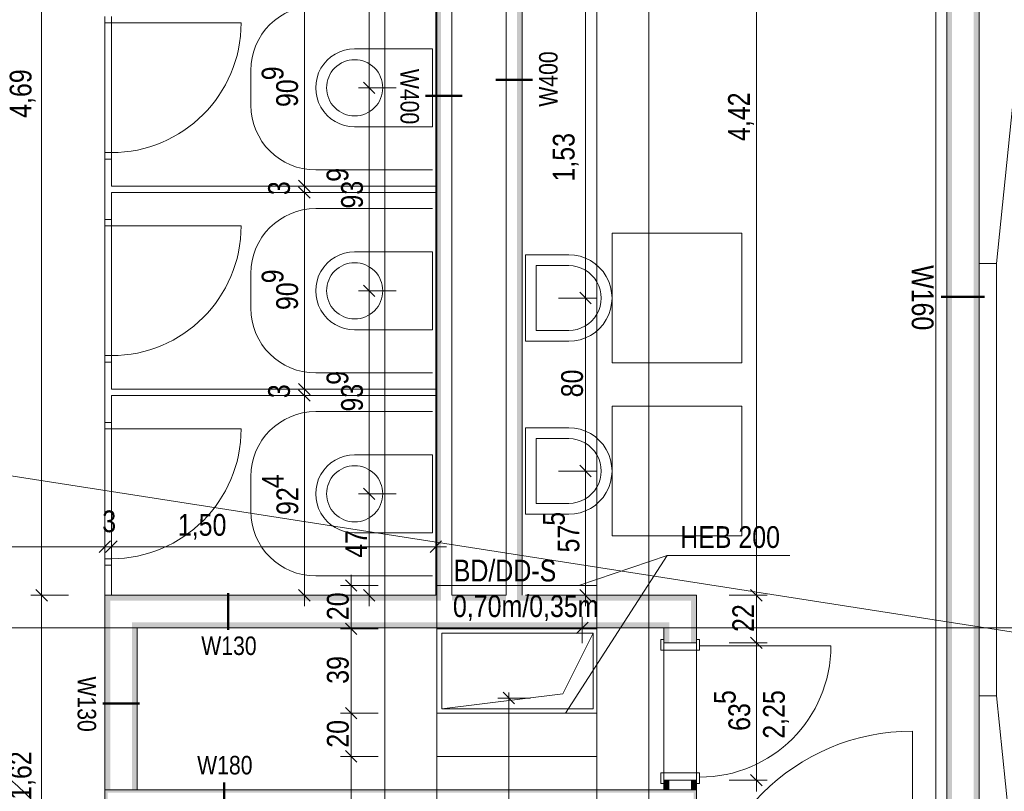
# Model space of a CAD drawing. Extents: x -620 to 300, y 62 to 1112.
# Tile 167 of 200: x -376 to -285, y 663 to 735. Entities that reach past the tile are written whole.
import ezdxf
from ezdxf.lldxf.tags import DXFTag

# ---------------------------------------------------------------- set-up
doc = ezdxf.new("R2010")
doc.units = 0
doc.layers.get('0').update_dxf_attribs({"lineweight": 13})
for name, color, linetype, lineweight, true_color in [('00 -Bauelemente -Gipskarton', 7, 'Continuous', 9, 0xff7fe6), ('30 -34 Innenwände- 2 nichttragend', 7, 'Continuous', 18, 0xff7fe6), ('30 -34 Innenwände- 4 Türen_Fenster', 9, 'Continuous', 15, 0x808080), ('30 -35 Decken- 11 Durchbruch', 5, 'Continuous', 15, 0x0000ff), ('60 -61 Ausstattung -1 Möbel -verdeckt', 9, 'grob-A06CPVLVL0', 13, 0x808080), ('60- 61 allgemeine Ausstattung- 1 Möbel', 9, 'Continuous', 9, 0x808080), ('70 -72 Beschriftung- 1 Beschriftung allgemein', 7, 'Continuous', 9, 0xff6633), ('70 -75 Raumstempel-2 Verweislinie', 3, 'Continuous', 9, 0x00ff00), ('70 -76 Bemaßung- 2 Allgemein', 9, 'Continuous', 5, 0x808080)]:
    doc.layers.add(name, color=color, linetype=linetype, lineweight=lineweight, true_color=true_color)
for name, color, linetype, lineweight in [('30 -35 Decken- 1 Konstruktion-Träger- Stahl Hohlprofil', 7, 'grob-A06CPVLVL0', 9), ('40 -41 Abwasser_Wasser_Gas- 1 Abwasser + sanitäre Anlagen', 7, 'Continuous', 9), ('70 -71 Achsen- 1 Gebäudeachsen', 7, 'STRICHPUNKT2-A06CPVM0L0', 18), ('70 -75 Raumstempel- 3 Wandstempel', 7, 'Continuous', 50)]:
    doc.layers.add(name, color=color, linetype=linetype, lineweight=lineweight)
doc.styles.get("Standard").update_dxf_attribs({"font": 'ARIALN.TTF'})
tags = doc.linetypes.add('fein_strichliert-A06CPVLZL0', pattern=[4, 1, -2, 1]).pattern_tags.tags
tags[8:9] = [DXFTag(74, 4), DXFTag(75, 0), DXFTag(340, '0'), DXFTag(46, 0.0), DXFTag(50, 0.0), DXFTag(44, 0.0), DXFTag(45, 0.0)]
tags[6:7] = [DXFTag(74, 4), DXFTag(75, 0), DXFTag(340, '0'), DXFTag(46, 0.0), DXFTag(50, 0.0), DXFTag(44, 0.0), DXFTag(45, 0.0)]
tags[4:5] = [DXFTag(74, 4), DXFTag(75, 0), DXFTag(340, '0'), DXFTag(46, 0.0), DXFTag(50, 0.0), DXFTag(44, 0.0), DXFTag(45, 0.0)]
tags = doc.linetypes.add('grob-A06CPVLVL0', pattern=[14, 3, -8, 3]).pattern_tags.tags
tags[8:9] = [DXFTag(74, 4), DXFTag(75, 0), DXFTag(340, '0'), DXFTag(46, 0.0), DXFTag(50, 0.0), DXFTag(44, 0.0), DXFTag(45, 0.0)]
tags[6:7] = [DXFTag(74, 4), DXFTag(75, 0), DXFTag(340, '0'), DXFTag(46, 0.0), DXFTag(50, 0.0), DXFTag(44, 0.0), DXFTag(45, 0.0)]
tags[4:5] = [DXFTag(74, 4), DXFTag(75, 0), DXFTag(340, '0'), DXFTag(46, 0.0), DXFTag(50, 0.0), DXFTag(44, 0.0), DXFTag(45, 0.0)]
tags = doc.linetypes.add('STRICHPUNKT2-A06CPVM0L0', pattern=[12.7, 6.35, -3.175, 0, -3.175]).pattern_tags.tags
tags[10:11] = [DXFTag(74, 4), DXFTag(75, 0), DXFTag(340, '0'), DXFTag(46, 0.0), DXFTag(50, 0.0), DXFTag(44, 0.0), DXFTag(45, 0.0)]
tags[8:9] = [DXFTag(74, 4), DXFTag(75, 0), DXFTag(340, '0'), DXFTag(46, 0.0), DXFTag(50, 0.0), DXFTag(44, 0.0), DXFTag(45, 0.0)]
tags[6:7] = [DXFTag(74, 4), DXFTag(75, 0), DXFTag(340, '0'), DXFTag(46, 0.0), DXFTag(50, 0.0), DXFTag(44, 0.0), DXFTag(45, 0.0)]
tags[4:5] = [DXFTag(74, 4), DXFTag(75, 0), DXFTag(340, '0'), DXFTag(46, 0.0), DXFTag(50, 0.0), DXFTag(44, 0.0), DXFTag(45, 0.0)]

# ---------------------------------------------------------------- blocks, each defined once
blk = doc.blocks.new('Referenz-A06CPVM1L0')
at = {"layer": '00 -Bauelemente -Gipskarton', "color": 0, "linetype": 'Continuous', "lineweight": 0, "ltscale": 0.13}
for points in [[(-336.926, 680.914), (-336.926, 775.814), (-337.176, 681.164), (-337.176, 775.564)], [(-337.176, 681.164), (-337.176, 775.564), (-337.426, 681.414), (-337.426, 775.314)], [(-290.176, 770.614), (-290.176, 648.914), (-289.926, 770.614), (-289.926, 648.664)], [(-289.926, 770.614), (-289.926, 648.664), (-289.676, 770.614), (-289.676, 648.414)], [(-287.676, 770.614), (-287.676, 646.414), (-287.426, 770.614), (-287.426, 646.164)], [(-287.426, 770.614), (-287.426, 646.164), (-287.176, 770.614), (-287.176, 645.914)], [(-329.926, 770.314), (-329.926, 680.914), (-329.676, 770.064), (-329.676, 681.164)], [(-329.676, 770.064), (-329.676, 681.164), (-329.426, 769.814), (-329.426, 681.414)], [(-367.776, 663.414), (-367.776, 681.164), (-368.026, 663.414), (-368.026, 681.414)], [(-337.426, 681.414), (-368.026, 681.414), (-337.176, 681.164), (-367.776, 681.164)], [(-367.526, 663.414), (-367.526, 680.914), (-367.776, 663.414), (-367.776, 681.164)], [(-337.176, 681.164), (-367.776, 681.164), (-336.926, 680.914), (-367.526, 680.914)], [(-330.926, 681.414), (-335.926, 681.414), (-330.926, 681.164), (-335.926, 681.164)], [(-330.926, 681.164), (-335.926, 681.164), (-330.926, 680.914), (-335.926, 680.914)], [(-329.676, 681.164), (-329.926, 680.914), (-313.576, 681.164), (-313.826, 680.914)], [(-329.426, 681.414), (-329.676, 681.164), (-313.326, 681.414), (-313.576, 681.164)], [(-313.576, 681.164), (-313.826, 680.914), (-313.576, 677.014), (-313.826, 677.014)], [(-313.326, 681.414), (-313.576, 681.164), (-313.326, 677.014), (-313.576, 677.014)], [(-365.276, 663.414), (-365.276, 678.664), (-365.526, 663.414), (-365.526, 678.914)], [(-315.826, 678.914), (-365.526, 678.914), (-316.076, 678.664), (-365.276, 678.664)], [(-365.026, 663.414), (-365.026, 678.414), (-365.276, 663.414), (-365.276, 678.664)], [(-316.076, 678.664), (-365.276, 678.664), (-316.326, 678.414), (-365.026, 678.414)], [(-316.076, 678.664), (-316.326, 678.414), (-316.076, 677.014), (-316.326, 677.014)], [(-315.826, 678.914), (-316.076, 678.664), (-315.826, 677.014), (-316.076, 677.014)], [(-316.076, 664.314), (-316.326, 664.314), (-316.076, 663.414), (-316.326, 663.414)], [(-315.826, 664.314), (-316.076, 664.314), (-315.826, 663.414), (-316.076, 663.414)], [(-313.576, 664.314), (-313.826, 664.314), (-313.576, 663.414), (-313.826, 663.414)], [(-313.326, 664.314), (-313.576, 664.314), (-313.326, 663.414), (-313.576, 663.414)], [(-367.776, 648.664), (-367.776, 663.164), (-368.026, 648.914), (-368.026, 663.414)], [(-313.326, 663.414), (-368.026, 663.414), (-313.576, 663.164), (-367.776, 663.164)], [(-313.326, 648.914), (-313.326, 663.414), (-313.576, 648.664), (-313.576, 663.164)]]:
    blk.add_solid(points, dxfattribs=at)
at = {"layer": '30 -34 Innenwände- 2 nichttragend', "color": 0, "linetype": 'Continuous', "ltscale": 0.18}
for p, q in [((-337.426, 775.314), (-337.426, 681.414)), ((-335.926, 775.314), (-335.926, 681.414)), ((-330.926, 681.414), (-330.926, 771.314)), ((-290.176, 648.914), (-290.176, 770.614)), ((-287.176, 645.914), (-287.176, 770.614)), ((-329.426, 681.414), (-329.426, 769.814)), ((-368.026, 721.764), (-368.026, 716.184)), ((-368.026, 721.764), (-367.426, 721.764)), ((-368.026, 721.764), (-367.426, 721.764)), ((-367.426, 721.764), (-367.426, 719.274)), ((-367.426, 719.274), (-337.426, 719.274)), ((-367.426, 718.674), (-337.426, 718.674)), ((-367.426, 718.674), (-367.426, 716.184)), ((-368.026, 716.184), (-367.426, 716.184)), ((-368.026, 716.184), (-367.426, 716.184)), ((-368.026, 702.984), (-368.026, 697.404)), ((-368.026, 702.984), (-367.426, 702.984)), ((-368.026, 702.984), (-367.426, 702.984)), ((-367.426, 702.984), (-367.426, 700.494)), ((-367.426, 700.494), (-337.426, 700.494)), ((-367.426, 699.894), (-337.426, 699.894)), ((-367.426, 699.894), (-367.426, 697.404)), ((-368.026, 697.404), (-367.426, 697.404)), ((-368.026, 697.404), (-367.426, 697.404)), ((-368.026, 684.204), (-368.026, 681.414)), ((-368.026, 684.204), (-367.426, 684.204)), ((-368.026, 684.204), (-367.426, 684.204)), ((-367.426, 684.204), (-367.426, 681.414)), ((-368.026, 681.414), (-337.426, 681.414)), ((-368.026, 681.414), (-368.026, 663.414)), ((-335.926, 681.414), (-330.926, 681.414)), ((-329.126, 681.414), (-313.326, 681.414)), ((-313.326, 681.414), (-313.326, 677.014)), ((-365.026, 678.414), (-316.326, 678.414)), ((-365.026, 678.414), (-365.026, 663.414)), ((-316.326, 678.414), (-316.326, 677.014)), ((-316.326, 677.014), (-316.326, 677.334)), ((-313.326, 677.014), (-313.326, 677.334)), ((-316.326, 664.314), (-316.326, 663.414)), ((-316.326, 664.314), (-316.326, 663.994)), ((-313.326, 664.314), (-313.326, 663.414)), ((-313.326, 664.314), (-313.326, 663.994)), ((-368.026, 663.414), (-313.326, 663.414)), ((-368.026, 663.414), (-368.026, 648.914)), ((-313.326, 663.414), (-313.326, 648.914))]:
    blk.add_line(p, q, dxfattribs=at)
at = {"layer": '30 -34 Innenwände- 4 Türen_Fenster', "color": 0}
for p, q in [((-368.026, 734.364), (-368.026, 734.964)), ((-367.426, 734.964), (-367.426, 734.364)), ((-367.426, 734.364), (-368.026, 734.364)), ((-368.026, 721.764), (-368.026, 722.364)), ((-368.026, 722.364), (-367.426, 722.364)), ((-367.426, 722.364), (-367.426, 721.764)), ((-367.426, 721.764), (-368.026, 721.764)), ((-368.026, 715.584), (-368.026, 716.184)), ((-368.026, 716.184), (-367.426, 716.184)), ((-367.426, 716.184), (-367.426, 715.584)), ((-367.426, 715.584), (-368.026, 715.584)), ((-368.026, 702.984), (-368.026, 703.584)), ((-368.026, 703.584), (-367.426, 703.584)), ((-367.426, 702.984), (-368.026, 702.984)), ((-367.426, 703.584), (-367.426, 702.984)), ((-368.026, 696.804), (-368.026, 697.404)), ((-368.026, 697.404), (-367.426, 697.404)), ((-367.426, 696.804), (-368.026, 696.804)), ((-367.426, 697.404), (-367.426, 696.804)), ((-368.026, 684.204), (-368.026, 684.804)), ((-368.026, 684.804), (-367.426, 684.804)), ((-367.426, 684.804), (-367.426, 684.204)), ((-367.426, 684.204), (-368.026, 684.204))]:
    blk.add_line(p, q, dxfattribs=at)
at = {"layer": '30 -34 Innenwände- 4 Türen_Fenster', "color": 0, "linetype": 'Continuous', "ltscale": 0.15}
for p, q in [((-368.026, 734.364), (-367.426, 734.364)), ((-368.026, 722.364), (-368.026, 734.364)), ((-368.026, 734.364), (-368.026, 722.364)), ((-367.426, 734.364), (-367.426, 722.364)), ((-367.426, 734.364), (-367.426, 722.364)), ((-367.426, 722.364), (-368.026, 722.364)), ((-368.026, 715.584), (-367.426, 715.584)), ((-368.026, 703.584), (-368.026, 715.584)), ((-368.026, 715.584), (-368.026, 703.584)), ((-367.426, 715.584), (-367.426, 703.584)), ((-367.426, 715.584), (-367.426, 703.584)), ((-367.426, 703.584), (-368.026, 703.584)), ((-368.026, 696.804), (-367.426, 696.804)), ((-368.026, 684.804), (-368.026, 696.804)), ((-368.026, 696.804), (-368.026, 684.804)), ((-367.426, 696.804), (-367.426, 684.804)), ((-367.426, 696.804), (-367.426, 684.804)), ((-367.426, 684.804), (-368.026, 684.804)), ((-316.326, 677.334), (-316.626, 677.334)), ((-316.626, 677.334), (-316.626, 676.334)), ((-316.326, 677.014), (-316.326, 677.334)), ((-313.326, 677.014), (-316.326, 677.014)), ((-313.026, 677.334), (-313.326, 677.334)), ((-313.326, 677.334), (-313.326, 677.014)), ((-313.026, 676.734), (-313.026, 677.334)), ((-313.026, 676.334), (-313.026, 676.734)), ((-316.626, 676.334), (-313.026, 676.334)), ((-316.626, 663.994), (-316.626, 664.994)), ((-316.626, 664.994), (-313.026, 664.994)), ((-313.026, 664.994), (-313.026, 664.594)), ((-316.326, 663.994), (-316.626, 663.994)), ((-313.326, 664.314), (-316.326, 664.314)), ((-316.326, 664.314), (-316.326, 663.994)), ((-313.326, 663.994), (-313.326, 664.314)), ((-313.026, 663.994), (-313.326, 663.994)), ((-313.026, 664.594), (-313.026, 663.994))]:
    blk.add_line(p, q, dxfattribs=at)
at = {"layer": '30 -34 Innenwände- 4 Türen_Fenster', "color": 0, "linetype": 'grob-A06CPVLVL0', "ltscale": 0.15}
for p, q in [((-367.426, 734.364), (-355.426, 734.364)), ((-367.426, 715.584), (-355.426, 715.584)), ((-367.426, 696.804), (-355.426, 696.804)), ((-316.326, 677.014), (-316.326, 664.314)), ((-313.326, 677.014), (-313.326, 664.314))]:
    blk.add_line(p, q, dxfattribs=at)
at = {"layer": '30 -34 Innenwände- 4 Türen_Fenster', "color": 0, "linetype": 'fein_strichliert-A06CPVLZL0', "ltscale": 0.15}
for p, q in [((-313.026, 676.734), (-300.886, 676.734)), ((-293.331, 649.214), (-293.331, 668.854))]:
    blk.add_line(p, q, dxfattribs=at)
at = {"layer": '30 -34 Innenwände- 4 Türen_Fenster', "color": 0, "linetype": 'grob-A06CPVLVL0', "ltscale": 0.15}
for centre in [(-367.426, 734.364), (-367.426, 715.584), (-367.426, 696.804)]:
    blk.add_ellipse(centre, major_axis=(0, -12), ratio=1, start_param=0, end_param=1.570796, dxfattribs=at)
at = {"layer": '30 -34 Innenwände- 4 Türen_Fenster', "color": 0, "linetype": 'fein_strichliert-A06CPVLZL0', "ltscale": 0.15}
for centre, major_axis in [((-313.026, 676.734), (0, -12.14)), ((-389.271, 649.214), (19.64, 0)), ((-293.331, 649.214), (0, 19.64))]:
    blk.add_ellipse(centre, major_axis=major_axis, ratio=1, start_param=0, end_param=1.570796, dxfattribs=at)
at = {"layer": '30 -35 Decken- 1 Konstruktion-Träger- Stahl Hohlprofil', "color": 0, "linetype": 'grob-A06CPVLVL0', "ltscale": 0.13}
for p, q in [((-342.126, 612.77), (-342.126, 771.67)), ((-337.326, 771.67), (-337.326, 612.77)), ((-322.526, 612.955), (-322.526, 771.855)), ((-317.726, 771.855), (-317.726, 612.955)), ((-337.326, 682.314), (-322.526, 682.314)), ((-337.326, 678.314), (-337.326, 682.314)), ((-322.526, 682.314), (-322.526, 678.314)), ((-322.526, 678.314), (-337.326, 678.314)), ((-337.326, 670.514), (-322.526, 670.514)), ((-337.326, 666.514), (-337.326, 670.514)), ((-322.526, 670.514), (-322.526, 666.514)), ((-322.526, 666.514), (-337.326, 666.514))]:
    blk.add_line(p, q, dxfattribs=at)
at = {"layer": '30 -35 Decken- 11 Durchbruch', "color": 0, "linetype": 'Continuous', "ltscale": 0.15}
for p, q in [((-336.876, 670.914), (-336.876, 677.914)), ((-336.876, 677.914), (-322.876, 677.914)), ((-322.876, 677.914), (-325.676, 672.314)), ((-322.876, 670.914), (-322.876, 677.914)), ((-325.676, 672.314), (-336.876, 670.914)), ((-336.876, 670.914), (-322.876, 670.914))]:
    blk.add_line(p, q, dxfattribs=at)
at = {"layer": '40 -41 Abwasser_Wasser_Gas- 1 Abwasser + sanitäre Anlagen', "color": 0, "linetype": 'Continuous', "ltscale": 0.13}
for p, q in [((-337.726, 731.964), (-344.926, 731.964)), ((-337.726, 724.764), (-337.726, 731.964)), ((-346.765, 730.202), (-346.576, 730.373)), ((-346.576, 730.373), (-346.371, 730.525)), ((-346.371, 730.525), (-346.152, 730.657)), ((-346.152, 730.657), (-345.921, 730.766)), ((-345.921, 730.766), (-345.681, 730.852)), ((-345.681, 730.852), (-345.434, 730.914)), ((-345.434, 730.914), (-345.181, 730.951)), ((-345.181, 730.951), (-344.926, 730.964)), ((-344.926, 730.964), (-344.671, 730.951)), ((-344.671, 730.951), (-344.419, 730.914)), ((-344.419, 730.914), (-344.172, 730.852)), ((-344.172, 730.852), (-343.931, 730.766)), ((-343.931, 730.766), (-343.701, 730.657)), ((-343.701, 730.657), (-343.482, 730.525)), ((-343.482, 730.525), (-343.277, 730.373)), ((-343.277, 730.373), (-343.088, 730.202)), ((-347.328, 729.359), (-347.219, 729.589)), ((-347.219, 729.589), (-347.088, 729.808)), ((-347.088, 729.808), (-346.936, 730.013)), ((-346.936, 730.013), (-346.765, 730.202)), ((-343.088, 730.202), (-342.916, 730.013)), ((-342.916, 730.013), (-342.764, 729.808)), ((-342.764, 729.808), (-342.633, 729.589)), ((-342.633, 729.589), (-342.524, 729.359)), ((-347.526, 728.364), (-347.514, 728.618)), ((-347.514, 728.618), (-347.476, 728.871)), ((-347.476, 728.871), (-347.414, 729.118)), ((-347.414, 729.118), (-347.328, 729.359)), ((-342.524, 729.359), (-342.438, 729.118)), ((-342.438, 729.118), (-342.376, 728.871)), ((-342.376, 728.871), (-342.339, 728.618)), ((-342.339, 728.618), (-342.326, 728.364)), ((-347.514, 728.109), (-347.526, 728.364)), ((-347.476, 727.856), (-347.514, 728.109)), ((-347.414, 727.609), (-347.476, 727.856)), ((-347.328, 727.369), (-347.414, 727.609)), ((-342.438, 727.609), (-342.524, 727.369)), ((-342.376, 727.856), (-342.438, 727.609)), ((-342.339, 728.109), (-342.376, 727.856)), ((-342.326, 728.364), (-342.339, 728.109)), ((-347.219, 727.138), (-347.328, 727.369)), ((-347.088, 726.919), (-347.219, 727.138)), ((-346.936, 726.714), (-347.088, 726.919)), ((-346.765, 726.525), (-346.936, 726.714)), ((-342.916, 726.714), (-343.088, 726.525)), ((-342.764, 726.919), (-342.916, 726.714)), ((-342.633, 727.138), (-342.764, 726.919)), ((-342.524, 727.369), (-342.633, 727.138)), ((-346.576, 726.354), (-346.765, 726.525)), ((-346.371, 726.202), (-346.576, 726.354)), ((-346.152, 726.071), (-346.371, 726.202)), ((-345.921, 725.962), (-346.152, 726.071)), ((-345.681, 725.876), (-345.921, 725.962)), ((-345.434, 725.814), (-345.681, 725.876)), ((-345.181, 725.776), (-345.434, 725.814)), ((-344.926, 725.764), (-345.181, 725.776)), ((-344.671, 725.776), (-344.926, 725.764)), ((-344.419, 725.814), (-344.671, 725.776)), ((-344.172, 725.876), (-344.419, 725.814)), ((-343.931, 725.962), (-344.172, 725.876)), ((-343.701, 726.071), (-343.931, 725.962)), ((-343.482, 726.202), (-343.701, 726.071)), ((-343.277, 726.354), (-343.482, 726.202)), ((-343.088, 726.525), (-343.277, 726.354)), ((-344.926, 724.764), (-337.726, 724.764)), ((-344.926, 713.184), (-337.726, 713.184)), ((-337.726, 713.184), (-337.726, 705.984)), ((-345.681, 712.072), (-345.921, 711.986)), ((-345.434, 712.134), (-345.681, 712.072)), ((-345.181, 712.171), (-345.434, 712.134)), ((-344.926, 712.184), (-345.181, 712.171)), ((-344.671, 712.171), (-344.926, 712.184)), ((-344.419, 712.134), (-344.671, 712.171)), ((-344.172, 712.072), (-344.419, 712.134)), ((-343.931, 711.986), (-344.172, 712.072)), ((-325.126, 712.914), (-329.126, 712.914)), ((-329.126, 712.914), (-329.126, 704.914)), ((-346.936, 711.233), (-347.088, 711.028)), ((-346.765, 711.422), (-346.936, 711.233)), ((-346.576, 711.593), (-346.765, 711.422)), ((-346.371, 711.745), (-346.576, 711.593)), ((-346.152, 711.877), (-346.371, 711.745)), ((-345.921, 711.986), (-346.152, 711.877)), ((-343.701, 711.877), (-343.931, 711.986)), ((-343.482, 711.745), (-343.701, 711.877)), ((-343.277, 711.593), (-343.482, 711.745)), ((-343.088, 711.422), (-343.277, 711.593)), ((-342.916, 711.233), (-343.088, 711.422)), ((-342.764, 711.028), (-342.916, 711.233)), ((-325.126, 711.914), (-328.126, 711.914)), ((-328.126, 711.914), (-328.126, 705.914)), ((-347.414, 710.338), (-347.476, 710.091)), ((-347.328, 710.579), (-347.414, 710.338)), ((-347.219, 710.809), (-347.328, 710.579)), ((-347.088, 711.028), (-347.219, 710.809)), ((-342.633, 710.809), (-342.764, 711.028)), ((-342.524, 710.579), (-342.633, 710.809)), ((-342.438, 710.338), (-342.524, 710.579)), ((-342.376, 710.091), (-342.438, 710.338)), ((-347.514, 709.838), (-347.526, 709.584)), ((-347.526, 709.584), (-347.514, 709.329)), ((-347.476, 710.091), (-347.514, 709.838)), ((-342.339, 709.838), (-342.376, 710.091)), ((-342.326, 709.584), (-342.339, 709.838)), ((-342.339, 709.329), (-342.326, 709.584)), ((-347.514, 709.329), (-347.476, 709.076)), ((-347.476, 709.076), (-347.414, 708.829)), ((-347.414, 708.829), (-347.328, 708.589)), ((-347.328, 708.589), (-347.219, 708.358)), ((-342.633, 708.358), (-342.524, 708.589)), ((-342.524, 708.589), (-342.438, 708.829)), ((-342.438, 708.829), (-342.376, 709.076)), ((-342.376, 709.076), (-342.339, 709.329)), ((-347.219, 708.358), (-347.088, 708.139)), ((-347.088, 708.139), (-346.936, 707.934)), ((-346.936, 707.934), (-346.765, 707.745)), ((-346.765, 707.745), (-346.576, 707.574)), ((-346.576, 707.574), (-346.371, 707.422)), ((-343.482, 707.422), (-343.277, 707.574)), ((-343.277, 707.574), (-343.088, 707.745)), ((-343.088, 707.745), (-342.916, 707.934)), ((-342.916, 707.934), (-342.764, 708.139)), ((-342.764, 708.139), (-342.633, 708.358)), ((-346.371, 707.422), (-346.152, 707.291)), ((-346.152, 707.291), (-345.921, 707.182)), ((-345.921, 707.182), (-345.681, 707.096)), ((-345.681, 707.096), (-345.434, 707.034)), ((-345.434, 707.034), (-345.181, 706.996)), ((-345.181, 706.996), (-344.926, 706.984)), ((-344.926, 706.984), (-344.671, 706.996)), ((-344.671, 706.996), (-344.419, 707.034)), ((-344.419, 707.034), (-344.172, 707.096)), ((-344.172, 707.096), (-343.931, 707.182)), ((-343.931, 707.182), (-343.701, 707.291)), ((-343.701, 707.291), (-343.482, 707.422)), ((-337.726, 705.984), (-344.926, 705.984)), ((-328.126, 705.914), (-325.126, 705.914)), ((-329.126, 704.914), (-325.126, 704.914)), ((-325.126, 696.914), (-329.126, 696.914)), ((-329.126, 696.914), (-329.126, 688.914)), ((-325.126, 695.914), (-328.126, 695.914)), ((-328.126, 695.914), (-328.126, 689.914)), ((-337.726, 694.404), (-344.926, 694.404)), ((-337.726, 687.204), (-337.726, 694.404)), ((-346.576, 692.813), (-346.371, 692.965)), ((-346.371, 692.965), (-346.152, 693.097)), ((-346.152, 693.097), (-345.921, 693.206)), ((-345.921, 693.206), (-345.681, 693.292)), ((-345.681, 693.292), (-345.434, 693.354)), ((-345.434, 693.354), (-345.181, 693.391)), ((-345.181, 693.391), (-344.926, 693.404)), ((-344.926, 693.404), (-344.671, 693.391)), ((-344.671, 693.391), (-344.419, 693.354)), ((-344.419, 693.354), (-344.172, 693.292)), ((-344.172, 693.292), (-343.931, 693.206)), ((-343.931, 693.206), (-343.701, 693.097)), ((-343.701, 693.097), (-343.482, 692.965)), ((-343.482, 692.965), (-343.277, 692.813)), ((-347.328, 691.799), (-347.219, 692.029)), ((-347.219, 692.029), (-347.088, 692.248)), ((-347.088, 692.248), (-346.936, 692.453)), ((-346.936, 692.453), (-346.765, 692.642)), ((-346.765, 692.642), (-346.576, 692.813)), ((-343.277, 692.813), (-343.088, 692.642)), ((-343.088, 692.642), (-342.916, 692.453)), ((-342.916, 692.453), (-342.764, 692.248)), ((-342.764, 692.248), (-342.633, 692.029)), ((-342.633, 692.029), (-342.524, 691.799)), ((-347.514, 691.058), (-347.476, 691.311)), ((-347.476, 691.311), (-347.414, 691.558)), ((-347.414, 691.558), (-347.328, 691.799)), ((-342.524, 691.799), (-342.438, 691.558)), ((-342.438, 691.558), (-342.376, 691.311)), ((-342.376, 691.311), (-342.339, 691.058)), ((-347.526, 690.804), (-347.514, 691.058)), ((-347.514, 690.549), (-347.526, 690.804)), ((-347.476, 690.296), (-347.514, 690.549)), ((-347.414, 690.049), (-347.476, 690.296)), ((-342.376, 690.296), (-342.438, 690.049)), ((-342.339, 690.549), (-342.376, 690.296)), ((-342.339, 691.058), (-342.326, 690.804)), ((-342.326, 690.804), (-342.339, 690.549)), ((-347.328, 689.809), (-347.414, 690.049)), ((-347.219, 689.578), (-347.328, 689.809)), ((-347.088, 689.359), (-347.219, 689.578)), ((-346.936, 689.154), (-347.088, 689.359)), ((-342.764, 689.359), (-342.916, 689.154)), ((-342.633, 689.578), (-342.764, 689.359)), ((-342.524, 689.809), (-342.633, 689.578)), ((-342.438, 690.049), (-342.524, 689.809)), ((-328.126, 689.914), (-325.126, 689.914)), ((-346.765, 688.965), (-346.936, 689.154)), ((-346.576, 688.794), (-346.765, 688.965)), ((-346.371, 688.642), (-346.576, 688.794)), ((-346.152, 688.511), (-346.371, 688.642)), ((-345.921, 688.402), (-346.152, 688.511)), ((-345.681, 688.316), (-345.921, 688.402)), ((-343.931, 688.402), (-344.172, 688.316)), ((-343.701, 688.511), (-343.931, 688.402)), ((-343.482, 688.642), (-343.701, 688.511)), ((-343.277, 688.794), (-343.482, 688.642)), ((-343.088, 688.965), (-343.277, 688.794)), ((-342.916, 689.154), (-343.088, 688.965)), ((-329.126, 688.914), (-325.126, 688.914)), ((-345.434, 688.254), (-345.681, 688.316)), ((-345.181, 688.216), (-345.434, 688.254)), ((-344.926, 688.204), (-345.181, 688.216)), ((-344.671, 688.216), (-344.926, 688.204)), ((-344.419, 688.254), (-344.671, 688.216)), ((-344.172, 688.316), (-344.419, 688.254)), ((-344.926, 687.204), (-337.726, 687.204))]:
    blk.add_line(p, q, dxfattribs=at)
for centre, major_axis in [((-344.926, 728.364), (0, 3.6)), ((-344.926, 709.584), (0, 3.6)), ((-325.126, 708.914), (0, -4)), ((-325.126, 708.914), (0, -3)), ((-325.126, 692.914), (0, -4)), ((-325.126, 692.914), (0, -3)), ((-344.926, 690.804), (0, 3.6))]:
    blk.add_ellipse(centre, major_axis=major_axis, ratio=1, start_param=0, end_param=3.141593, dxfattribs=at)
at = {"layer": '60 -61 Ausstattung -1 Möbel -verdeckt', "color": 0, "linetype": 'grob-A06CPVLVL0', "lineweight": -2, "ltscale": 0.13}
for p, q in [((-354.526, 726.764), (-354.526, 729.964)), ((-337.726, 720.764), (-348.526, 720.764)), ((-337.726, 717.184), (-348.526, 717.184)), ((-321.126, 702.914), (-321.126, 714.914)), ((-321.126, 714.914), (-309.126, 714.914)), ((-309.126, 714.914), (-309.126, 702.914)), ((-354.526, 711.184), (-354.526, 707.984)), ((-309.126, 702.914), (-321.126, 702.914)), ((-348.526, 701.984), (-337.726, 701.984)), ((-348.526, 698.404), (-337.726, 698.404)), ((-321.126, 686.914), (-321.126, 698.914)), ((-321.126, 698.914), (-309.126, 698.914)), ((-309.126, 698.914), (-309.126, 686.914)), ((-354.526, 689.204), (-354.526, 692.404)), ((-309.126, 686.914), (-321.126, 686.914)), ((-337.726, 683.204), (-348.526, 683.204))]:
    blk.add_line(p, q, dxfattribs=at)
for centre, major_axis in [((-348.526, 729.964), (0, 6)), ((-348.526, 726.764), (-6, 0)), ((-348.526, 711.184), (0, 6)), ((-348.526, 707.984), (-6, 0)), ((-348.526, 692.404), (0, 6)), ((-348.526, 689.204), (-6, 0))]:
    blk.add_ellipse(centre, major_axis=major_axis, ratio=1, start_param=0, end_param=1.570796, dxfattribs=at)
at = {"layer": '60- 61 allgemeine Ausstattung- 1 Möbel', "color": 0, "linetype": 'Continuous', "ltscale": 0.13}
for p, q in [((-285.576, 712.114), (-283.526, 732.008)), ((-287.176, 712.114), (-285.576, 712.114)), ((-287.176, 672.114), (-287.176, 712.114)), ((-285.576, 712.114), (-285.576, 672.114)), ((-285.576, 672.114), (-287.176, 672.114)), ((-285.576, 672.114), (-283.526, 652.219))]:
    blk.add_line(p, q, dxfattribs=at)
at = {"layer": '70 -71 Achsen- 1 Gebäudeachsen', "color": 0, "linetype": 'STRICHPUNKT2-A06CPVM0L0', "ltscale": 0.18}
blk.add_line((-291.176, 1084.554), (-291.176, 85.114), dxfattribs=at)
at = {"layer": '70 -72 Beschriftung- 1 Beschriftung allgemein', "color": 0, "linetype": 'Continuous', "ltscale": 0.13}
for q in [(-325.442, 670.514), (-324.206, 682.314), (-304.673, 685.11)]:
    blk.add_line((-316.025, 685.11), q, dxfattribs=at)
at = {"layer": '70 -75 Raumstempel- 3 Wandstempel', "color": 0, "linetype": 'Continuous', "ltscale": 0.5}
for p, q in [((-328.476, 729.114), (-331.876, 729.114)), ((-338.376, 727.614), (-334.976, 727.614)), ((-290.676, 709.014), (-286.676, 709.014)), ((-356.611, 678.214), (-356.611, 681.614)), ((-368.226, 671.414), (-364.826, 671.414)), ((-356.992, 664.114), (-356.992, 660.714))]:
    blk.add_line(p, q, dxfattribs=at)
at = {"layer": '70 -75 Raumstempel-2 Verweislinie', "color": 0, "linetype": 'Continuous', "ltscale": 0.13}
blk.add_line((-408.533, 697.413), (-250.464, 672.792), dxfattribs=at)
at = {"layer": '70 -76 Bemaßung- 2 Allgemein', "color": 0, "linetype": 'Continuous', "ltscale": 0.13}
for p, q in [((-373.876, 774.253), (-373.876, 682.474)), ((-307.776, 682.474), (-307.776, 768.753)), ((-343.576, 729.424), (-343.576, 746.083)), ((-323.576, 709.974), (-323.576, 738.453)), ((-349.576, 720.334), (-349.576, 736.393)), ((-343.576, 727.364), (-343.576, 729.424)), ((-343.576, 729.364), (-343.576, 727.303)), ((-341.076, 728.364), (-344.576, 728.364)), ((-341.076, 728.364), (-344.576, 728.364)), ((-343.576, 710.644), (-343.576, 727.303)), ((-349.576, 720.334), (-349.576, 721.394)), ((-349.576, 718.274), (-349.576, 720.334)), ((-349.576, 718.274), (-349.576, 720.334)), ((-349.576, 719.674), (-349.576, 717.613)), ((-349.576, 719.674), (-349.576, 717.613)), ((-347.076, 719.274), (-350.576, 719.274)), ((-347.076, 719.274), (-350.576, 719.274)), ((-347.076, 718.674), (-350.576, 718.674)), ((-347.076, 718.674), (-350.576, 718.674)), ((-349.576, 718.674), (-349.576, 719.274)), ((-349.576, 717.613), (-349.576, 716.553)), ((-349.576, 701.554), (-349.576, 717.613)), ((-343.576, 708.584), (-343.576, 710.644)), ((-343.576, 710.584), (-343.576, 708.523)), ((-341.076, 709.584), (-344.576, 709.584)), ((-341.076, 709.584), (-344.576, 709.584)), ((-323.576, 707.914), (-323.576, 709.974)), ((-323.576, 709.914), (-323.576, 707.853)), ((-343.576, 691.864), (-343.576, 708.523)), ((-326.076, 708.914), (-322.576, 708.914)), ((-326.076, 708.914), (-322.576, 708.914)), ((-323.576, 693.974), (-323.576, 707.853)), ((-349.576, 701.554), (-349.576, 702.614)), ((-349.576, 699.494), (-349.576, 701.554)), ((-349.576, 699.494), (-349.576, 701.554)), ((-347.076, 700.494), (-350.576, 700.494)), ((-347.076, 700.494), (-350.576, 700.494)), ((-349.576, 700.894), (-349.576, 698.833)), ((-349.576, 700.894), (-349.576, 698.833)), ((-349.576, 699.894), (-349.576, 700.494)), ((-347.076, 699.894), (-350.576, 699.894)), ((-347.076, 699.894), (-350.576, 699.894)), ((-349.576, 698.833), (-349.576, 697.773)), ((-349.576, 682.474), (-349.576, 698.833)), ((-323.576, 691.914), (-323.576, 693.974)), ((-323.576, 693.914), (-323.576, 691.853)), ((-326.076, 692.914), (-322.576, 692.914)), ((-326.076, 692.914), (-322.576, 692.914)), ((-343.576, 689.804), (-343.576, 691.864)), ((-343.576, 691.804), (-343.576, 689.743)), ((-323.576, 682.474), (-323.576, 691.853)), ((-341.076, 690.804), (-344.576, 690.804)), ((-341.076, 690.804), (-344.576, 690.804)), ((-343.576, 682.474), (-343.576, 689.743)), ((-368.026, 683.414), (-368.026, 686.914)), ((-368.026, 683.414), (-368.026, 686.914)), ((-367.426, 683.414), (-367.426, 686.914)), ((-367.426, 683.414), (-367.426, 686.914)), ((-337.426, 683.414), (-337.426, 686.914)), ((-369.087, 685.914), (-390.116, 685.914)), ((-369.087, 685.914), (-370.147, 685.914)), ((-367.026, 685.914), (-369.087, 685.914)), ((-367.026, 685.914), (-369.087, 685.914)), ((-368.426, 685.914), (-366.366, 685.914)), ((-368.426, 685.914), (-366.366, 685.914)), ((-367.426, 685.914), (-368.026, 685.914)), ((-366.366, 685.914), (-365.305, 685.914)), ((-338.487, 685.914), (-366.366, 685.914)), ((-336.426, 685.914), (-338.487, 685.914)), ((-345.243, 683.314), (-345.243, 681.253)), ((-373.876, 680.414), (-373.876, 682.474)), ((-373.876, 682.414), (-373.876, 680.353)), ((-349.576, 680.414), (-349.576, 682.474)), ((-342.743, 682.314), (-346.243, 682.314)), ((-343.576, 680.414), (-343.576, 682.474)), ((-323.576, 680.414), (-323.576, 682.474)), ((-307.776, 680.414), (-307.776, 682.474)), ((-307.776, 682.414), (-307.776, 680.353)), ((-371.376, 681.414), (-374.876, 681.414)), ((-371.376, 681.414), (-374.876, 681.414)), ((-347.076, 681.414), (-350.576, 681.414)), ((-345.243, 679.374), (-345.243, 681.253)), ((-341.076, 681.414), (-344.576, 681.414)), ((-326.076, 681.414), (-322.576, 681.414)), ((-310.276, 681.414), (-306.776, 681.414)), ((-310.276, 681.414), (-306.776, 681.414)), ((-373.876, 680.353), (-373.876, 649.974)), ((-307.776, 678.074), (-307.776, 680.353)), ((-345.243, 677.314), (-345.243, 679.374)), ((-345.243, 679.314), (-345.243, 677.253)), ((-323.876, 676.974), (-323.876, 679.414)), ((-323.876, 676.974), (-323.876, 679.414)), ((-324.937, 678.414), (-440.116, 678.414)), ((-323.376, 678.414), (-324.937, 678.414)), ((-323.346, 678.944), (-324.407, 677.883)), ((-324.407, 677.883), (-323.346, 678.944)), ((-324.376, 678.414), (-322.816, 678.414)), ((16.763, 678.414), (-322.816, 678.414)), ((-342.743, 678.314), (-346.243, 678.314)), ((-342.743, 678.314), (-346.243, 678.314)), ((-307.776, 676.014), (-307.776, 678.074)), ((-307.776, 678.014), (-307.776, 675.953)), ((-345.243, 671.574), (-345.243, 677.253)), ((-310.276, 677.014), (-306.776, 677.014)), ((-310.276, 677.014), (-306.776, 677.014)), ((-307.776, 665.374), (-307.776, 675.953)), ((-331.206, 672.444), (-330.145, 671.383)), ((-330.675, 672.414), (-330.675, 670.853)), ((-345.243, 669.514), (-345.243, 671.574)), ((-345.243, 671.514), (-345.243, 669.453)), ((-328.675, 671.914), (-331.675, 671.914)), ((-342.743, 670.514), (-346.243, 670.514)), ((-342.743, 670.514), (-346.243, 670.514)), ((-330.675, 614.674), (-330.675, 670.853)), ((-345.243, 667.574), (-345.243, 669.453)), ((-345.243, 665.514), (-345.243, 667.574)), ((-345.243, 667.514), (-345.243, 665.453)), ((-342.743, 666.514), (-346.243, 666.514)), ((-342.743, 666.514), (-346.243, 666.514)), ((-345.243, 614.674), (-345.243, 665.453)), ((-307.776, 663.314), (-307.776, 665.374)), ((-307.776, 665.314), (-307.776, 663.253)), ((-310.276, 664.314), (-306.776, 664.314)), ((-310.276, 664.314), (-306.776, 664.314))]:
    blk.add_line(p, q, dxfattribs=at)
at = {"layer": '70 -76 Bemaßung- 2 Allgemein', "color": 0, "linetype": 'Continuous', "lineweight": 20, "ltscale": 0.2}
for p, q in [((-343.046, 727.833), (-344.107, 728.894)), ((-344.107, 728.894), (-343.046, 727.833)), ((-349.046, 718.743), (-350.107, 719.804)), ((-349.046, 718.743), (-350.107, 719.804)), ((-350.107, 719.204), (-349.046, 718.143)), ((-350.107, 719.204), (-349.046, 718.143)), ((-343.046, 709.053), (-344.107, 710.114)), ((-344.107, 710.114), (-343.046, 709.053)), ((-323.046, 708.383), (-324.107, 709.444)), ((-324.107, 709.444), (-323.046, 708.383)), ((-349.046, 699.963), (-350.107, 701.024)), ((-349.046, 699.963), (-350.107, 701.024)), ((-350.107, 700.424), (-349.046, 699.363)), ((-350.107, 700.424), (-349.046, 699.363)), ((-323.046, 692.383), (-324.107, 693.444)), ((-324.107, 693.444), (-323.046, 692.383)), ((-343.046, 690.273), (-344.107, 691.334)), ((-344.107, 691.334), (-343.046, 690.273)), ((-367.496, 686.444), (-368.557, 685.383)), ((-367.496, 686.444), (-368.557, 685.383)), ((-367.957, 685.383), (-366.896, 686.444)), ((-367.957, 685.383), (-366.896, 686.444)), ((-336.896, 686.444), (-337.957, 685.383)), ((-345.774, 682.844), (-344.712, 681.783)), ((-374.407, 681.944), (-373.346, 680.883)), ((-373.346, 680.883), (-374.407, 681.944)), ((-349.046, 680.883), (-350.107, 681.944)), ((-343.046, 680.883), (-344.107, 681.944)), ((-323.046, 680.883), (-324.107, 681.944)), ((-307.246, 680.883), (-308.307, 681.944)), ((-308.307, 681.944), (-307.246, 680.883)), ((-344.712, 677.783), (-345.774, 678.844)), ((-345.774, 678.844), (-344.712, 677.783)), ((-307.246, 676.483), (-308.307, 677.544)), ((-308.307, 677.544), (-307.246, 676.483)), ((-344.712, 669.983), (-345.774, 671.044)), ((-345.774, 671.044), (-344.712, 669.983)), ((-344.712, 665.983), (-345.774, 667.044)), ((-345.774, 667.044), (-344.712, 665.983)), ((-307.246, 663.783), (-308.307, 664.844)), ((-308.307, 664.844), (-307.246, 663.783))]:
    blk.add_line(p, q, dxfattribs=at)
at = {"layer": '30 -35 Decken- 11 Durchbruch', "color": 0, "linetype": 'ByBlock', "ltscale": 0.15, "char_height": 2.01377, "attachment_point": 1}
for s, insert in [('{\\fArial Narrow;BD/DD-S}', (-335.759, 684.709)), ('{\\fArial Narrow;0,70m/0,35m}', (-335.836, 681.418))]:
    blk.add_mtext(s, dxfattribs=dict(at, insert=insert))
at = {"layer": '70 -72 Beschriftung- 1 Beschriftung allgemein', "color": 0, "linetype": 'Continuous', "ltscale": 0.13, "insert": (-314.821, 687.812), "char_height": 2.01377, "attachment_point": 1}
blk.add_mtext('{\\fArial Narrow;HEB 200}', dxfattribs=at)
at = {"layer": '70 -75 Raumstempel- 3 Wandstempel', "color": 0, "linetype": 'Continuous', "ltscale": 0.5, "attachment_point": 1}
for s, insert, char_height, rotation in [('{\\fArial Narrow;W400}', (-327.871, 726.613), 1.71171, 90), ('{\\fArial Narrow;W400}', (-338.981, 730.114), 1.71171, 270), ('{\\fArial Narrow;W160}', (-291.392, 711.956), 2.01377, 270), ('{\\fArial Narrow;W130}', (-368.835, 673.914), 1.71171, 270)]:
    blk.add_mtext(s, dxfattribs=dict(at, insert=insert, char_height=char_height, rotation=rotation))
at = {"layer": '70 -75 Raumstempel- 3 Wandstempel', "color": 0, "linetype": 'Continuous', "ltscale": 0.5, "char_height": 1.71171, "attachment_point": 1}
for s, insert in [('{\\fArial Narrow;W130}', (-359.112, 677.605)), ('{\\fArial Narrow;W180}', (-359.493, 666.561))]:
    blk.add_mtext(s, dxfattribs=dict(at, insert=insert))
at = {"layer": '70 -76 Bemaßung- 2 Allgemein', "color": 0, "linetype": 'Continuous', "ltscale": 0.13, "char_height": 2.01377, "attachment_point": 1, "rotation": 90}
for s, insert in [('{\\fArial Narrow;4,69}', (-376.826, 725.584)), ('{\\fArial Narrow;9}', (-353.523, 729.057)), ('{\\fArial Narrow;90}', (-352.18, 726.584)), ('{\\fArial Narrow;4,42}', (-310.392, 723.441)), ('{\\fArial Narrow;1,53}', (-326.602, 719.692)), ('{\\fArial Narrow;9}', (-347.523, 719.667)), ('{\\fArial Narrow;3}', (-352.927, 718.433)), ('{\\fArial Narrow;93}', (-346.18, 717.194)), ('{\\fArial Narrow;9}', (-353.523, 710.277)), ('{\\fArial Narrow;90}', (-352.18, 707.804)), ('{\\fArial Narrow;9}', (-347.523, 700.887)), ('{\\fArial Narrow;80}', (-325.827, 699.731)), ('{\\fArial Narrow;93}', (-346.18, 698.414)), ('{\\fArial Narrow;3}', (-352.927, 699.653)), ('{\\fArial Narrow;4}', (-353.5, 691.319)), ('{\\fArial Narrow;92}', (-352.158, 688.846)), ('{\\fArial Narrow;5}', (-327.504, 687.853)), ('{\\fArial Narrow;47}', (-345.79, 684.892)), ('{\\fArial Narrow;57}', (-326.162, 685.38)), ('{\\fArial Narrow;20}', (-347.494, 679.117)), ('{\\fArial Narrow;22}', (-309.994, 678.023)), ('{\\fArial Narrow;39}', (-347.494, 673.229)), ('{\\fArial Narrow;2,25}', (-307.158, 668.148)), ('{\\fArial Narrow;5}', (-311.704, 671.359)), ('{\\fArial Narrow;63}', (-310.362, 668.874)), ('{\\fArial Narrow;20}', (-347.494, 667.317)), ('{\\fArial Narrow;1,62}', (-376.826, 662.494))]:
    blk.add_mtext(s, dxfattribs=dict(at, insert=insert))
at = {"layer": '70 -76 Bemaßung- 2 Allgemein', "color": 0, "linetype": 'Continuous', "ltscale": 0.13, "char_height": 2.01377, "attachment_point": 1}
for s, insert in [('{\\fArial Narrow;3}', (-368.267, 689.265)), ('{\\fArial Narrow;1,50}', (-361.275, 688.939))]:
    blk.add_mtext(s, dxfattribs=dict(at, insert=insert))

msp = doc.modelspace()

# ---------------------------------------------------------------- block references
at = {"color": 8, "lineweight": 13, "ltscale": 0.13, "true_color": 0x808080}
msp.add_blockref('Referenz-A06CPVM1L0', (0, 0), dxfattribs=at)

doc.saveas('drawing.dxf')
